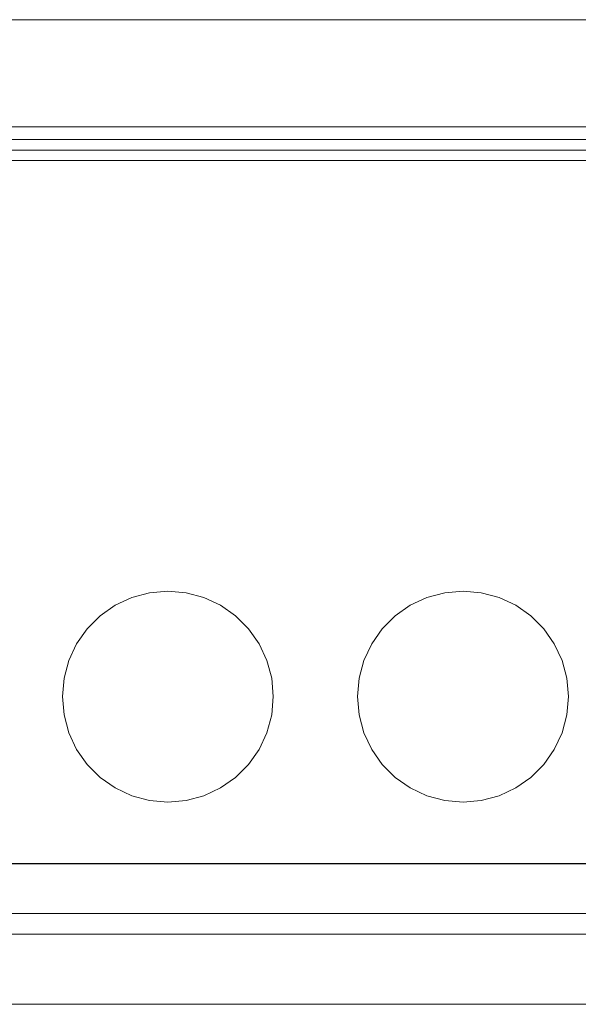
# Model space of a CAD drawing. Extents: x 5066 to 9756, y -2696 to -1109.
# Tile 209 of 248: x 9415.335 to 9415.494, y -2569.277 to -2568.997. Entities that reach past the tile are written whole.
import ezdxf

# ---------------------------------------------------------------- set-up
doc = ezdxf.new("R2010")
doc.units = 0
doc.header["$MEASUREMENT"] = 0
for name, color, linetype, lineweight in [('EL-Quadro de distribuição', 9, 'CONTINUOUS', 18), ('IFC-Parede padrão-Contorno', 44, 'CONTINUOUS', 5), ('IFC-Parte de elemento de construção-Contorno', 253, 'CONTINUOUS', 5)]:
    doc.layers.add(name, color=color, linetype=linetype, lineweight=lineweight)

msp = doc.modelspace()

# ---------------------------------------------------------------- linework, layer by layer
at = {"layer": 'EL-Quadro de distribuição'}
for p, q in [((9414.97518, -2569.02773), (9415.61118, -2569.02773)), ((9415.61118, -2569.02773), (9414.97518, -2569.02773)), ((9414.93818, -2569.03133), (9415.64818, -2569.03133)), ((9415.61118, -2569.03133), (9414.97518, -2569.03133)), ((9414.97518, -2569.03133), (9415.61118, -2569.03133)), ((9415.61118, -2569.03133), (9414.97518, -2569.03133)), ((9414.97518, -2569.03133), (9415.61118, -2569.03133)), ((9414.97818, -2569.03133), (9415.60818, -2569.03133)), ((9415.60818, -2569.03133), (9414.97818, -2569.03133)), ((9414.98118, -2569.03133), (9415.60518, -2569.03133)), ((9415.60518, -2569.03133), (9414.98118, -2569.03133)), ((9415.60818, -2569.03433), (9414.97818, -2569.03433)), ((9414.97818, -2569.03433), (9415.60818, -2569.03433)), ((9415.36218, -2569.16375), (9415.36692, -2569.16154)), ((9415.36692, -2569.16154), (9415.36218, -2569.16375)), ((9415.36218, -2569.16375), (9415.36692, -2569.16154)), ((9415.36692, -2569.16154), (9415.36218, -2569.16375)), ((9415.36692, -2569.16154), (9415.37197, -2569.16019)), ((9415.37197, -2569.16019), (9415.36692, -2569.16154)), ((9415.36692, -2569.16154), (9415.37197, -2569.16019)), ((9415.37197, -2569.16019), (9415.36692, -2569.16154)), ((9415.37197, -2569.16019), (9415.37718, -2569.15973)), ((9415.37718, -2569.15973), (9415.37197, -2569.16019)), ((9415.37197, -2569.16019), (9415.37718, -2569.15973)), ((9415.37718, -2569.15973), (9415.37197, -2569.16019)), ((9415.37718, -2569.15973), (9415.38239, -2569.16019)), ((9415.38239, -2569.16019), (9415.37718, -2569.15973)), ((9415.37718, -2569.15973), (9415.38239, -2569.16019)), ((9415.38239, -2569.16019), (9415.37718, -2569.15973)), ((9415.38239, -2569.16019), (9415.38744, -2569.16154)), ((9415.38744, -2569.16154), (9415.38239, -2569.16019)), ((9415.38239, -2569.16019), (9415.38744, -2569.16154)), ((9415.38744, -2569.16154), (9415.38239, -2569.16019)), ((9415.38744, -2569.16154), (9415.39218, -2569.16375)), ((9415.39218, -2569.16375), (9415.38744, -2569.16154)), ((9415.38744, -2569.16154), (9415.39218, -2569.16375)), ((9415.39218, -2569.16375), (9415.38744, -2569.16154)), ((9415.44618, -2569.16375), (9415.45092, -2569.16154)), ((9415.45092, -2569.16154), (9415.44618, -2569.16375)), ((9415.44618, -2569.16375), (9415.45092, -2569.16154)), ((9415.45092, -2569.16154), (9415.44618, -2569.16375)), ((9415.45092, -2569.16154), (9415.45597, -2569.16019)), ((9415.45597, -2569.16019), (9415.45092, -2569.16154)), ((9415.45092, -2569.16154), (9415.45597, -2569.16019)), ((9415.45597, -2569.16019), (9415.45092, -2569.16154)), ((9415.45597, -2569.16019), (9415.46118, -2569.15973)), ((9415.46118, -2569.15973), (9415.45597, -2569.16019)), ((9415.45597, -2569.16019), (9415.46118, -2569.15973)), ((9415.46118, -2569.15973), (9415.45597, -2569.16019)), ((9415.46118, -2569.15973), (9415.46639, -2569.16019)), ((9415.46639, -2569.16019), (9415.46118, -2569.15973)), ((9415.46118, -2569.15973), (9415.46639, -2569.16019)), ((9415.46639, -2569.16019), (9415.46118, -2569.15973)), ((9415.46639, -2569.16019), (9415.47144, -2569.16154)), ((9415.47144, -2569.16154), (9415.46639, -2569.16019)), ((9415.46639, -2569.16019), (9415.47144, -2569.16154)), ((9415.47144, -2569.16154), (9415.46639, -2569.16019)), ((9415.47144, -2569.16154), (9415.47618, -2569.16375)), ((9415.47618, -2569.16375), (9415.47144, -2569.16154)), ((9415.47144, -2569.16154), (9415.47618, -2569.16375)), ((9415.47618, -2569.16375), (9415.47144, -2569.16154)), ((9415.3579, -2569.16675), (9415.36218, -2569.16375)), ((9415.36218, -2569.16375), (9415.3579, -2569.16675)), ((9415.3579, -2569.16675), (9415.36218, -2569.16375)), ((9415.36218, -2569.16375), (9415.3579, -2569.16675)), ((9415.39218, -2569.16375), (9415.39646, -2569.16675)), ((9415.39646, -2569.16675), (9415.39218, -2569.16375)), ((9415.39218, -2569.16375), (9415.39646, -2569.16675)), ((9415.39646, -2569.16675), (9415.39218, -2569.16375)), ((9415.4419, -2569.16675), (9415.44618, -2569.16375)), ((9415.44618, -2569.16375), (9415.4419, -2569.16675)), ((9415.4419, -2569.16675), (9415.44618, -2569.16375)), ((9415.44618, -2569.16375), (9415.4419, -2569.16675)), ((9415.47618, -2569.16375), (9415.48046, -2569.16675)), ((9415.48046, -2569.16675), (9415.47618, -2569.16375)), ((9415.47618, -2569.16375), (9415.48046, -2569.16675)), ((9415.48046, -2569.16675), (9415.47618, -2569.16375)), ((9415.3542, -2569.17045), (9415.3579, -2569.16675)), ((9415.3579, -2569.16675), (9415.3542, -2569.17045)), ((9415.3542, -2569.17045), (9415.3579, -2569.16675)), ((9415.3579, -2569.16675), (9415.3542, -2569.17045)), ((9415.39646, -2569.16675), (9415.40016, -2569.17045)), ((9415.40016, -2569.17045), (9415.39646, -2569.16675)), ((9415.39646, -2569.16675), (9415.40016, -2569.17045)), ((9415.40016, -2569.17045), (9415.39646, -2569.16675)), ((9415.4382, -2569.17045), (9415.4419, -2569.16675)), ((9415.4419, -2569.16675), (9415.4382, -2569.17045)), ((9415.4382, -2569.17045), (9415.4419, -2569.16675)), ((9415.4419, -2569.16675), (9415.4382, -2569.17045)), ((9415.48046, -2569.16675), (9415.48416, -2569.17045)), ((9415.48416, -2569.17045), (9415.48046, -2569.16675)), ((9415.48046, -2569.16675), (9415.48416, -2569.17045)), ((9415.48416, -2569.17045), (9415.48046, -2569.16675)), ((9415.3512, -2569.17473), (9415.3542, -2569.17045)), ((9415.3542, -2569.17045), (9415.3512, -2569.17473)), ((9415.3512, -2569.17473), (9415.3542, -2569.17045)), ((9415.3542, -2569.17045), (9415.3512, -2569.17473)), ((9415.40016, -2569.17045), (9415.40316, -2569.17473)), ((9415.40316, -2569.17473), (9415.40016, -2569.17045)), ((9415.40016, -2569.17045), (9415.40316, -2569.17473)), ((9415.40316, -2569.17473), (9415.40016, -2569.17045)), ((9415.4352, -2569.17473), (9415.4382, -2569.17045)), ((9415.4382, -2569.17045), (9415.4352, -2569.17473)), ((9415.4352, -2569.17473), (9415.4382, -2569.17045)), ((9415.4382, -2569.17045), (9415.4352, -2569.17473)), ((9415.48416, -2569.17045), (9415.48716, -2569.17473)), ((9415.48716, -2569.17473), (9415.48416, -2569.17045)), ((9415.48416, -2569.17045), (9415.48716, -2569.17473)), ((9415.48716, -2569.17473), (9415.48416, -2569.17045)), ((9415.34899, -2569.17947), (9415.3512, -2569.17473)), ((9415.3512, -2569.17473), (9415.34899, -2569.17947)), ((9415.34899, -2569.17947), (9415.3512, -2569.17473)), ((9415.3512, -2569.17473), (9415.34899, -2569.17947)), ((9415.40316, -2569.17473), (9415.40537, -2569.17947)), ((9415.40537, -2569.17947), (9415.40316, -2569.17473)), ((9415.40316, -2569.17473), (9415.40537, -2569.17947)), ((9415.40537, -2569.17947), (9415.40316, -2569.17473)), ((9415.43299, -2569.17947), (9415.4352, -2569.17473)), ((9415.4352, -2569.17473), (9415.43299, -2569.17947)), ((9415.43299, -2569.17947), (9415.4352, -2569.17473)), ((9415.4352, -2569.17473), (9415.43299, -2569.17947)), ((9415.48716, -2569.17473), (9415.48937, -2569.17947)), ((9415.48937, -2569.17947), (9415.48716, -2569.17473)), ((9415.48716, -2569.17473), (9415.48937, -2569.17947)), ((9415.48937, -2569.17947), (9415.48716, -2569.17473)), ((9415.34764, -2569.18452), (9415.34899, -2569.17947)), ((9415.34899, -2569.17947), (9415.34764, -2569.18452)), ((9415.34764, -2569.18452), (9415.34899, -2569.17947)), ((9415.34899, -2569.17947), (9415.34764, -2569.18452)), ((9415.40537, -2569.17947), (9415.40672, -2569.18452)), ((9415.40672, -2569.18452), (9415.40537, -2569.17947)), ((9415.40537, -2569.17947), (9415.40672, -2569.18452)), ((9415.40672, -2569.18452), (9415.40537, -2569.17947)), ((9415.43164, -2569.18452), (9415.43299, -2569.17947)), ((9415.43299, -2569.17947), (9415.43164, -2569.18452)), ((9415.43164, -2569.18452), (9415.43299, -2569.17947)), ((9415.43299, -2569.17947), (9415.43164, -2569.18452)), ((9415.48937, -2569.17947), (9415.49072, -2569.18452)), ((9415.49072, -2569.18452), (9415.48937, -2569.17947)), ((9415.48937, -2569.17947), (9415.49072, -2569.18452)), ((9415.49072, -2569.18452), (9415.48937, -2569.17947)), ((9415.34718, -2569.18973), (9415.34764, -2569.18452)), ((9415.34764, -2569.18452), (9415.34718, -2569.18973)), ((9415.34718, -2569.18973), (9415.34764, -2569.18452)), ((9415.34764, -2569.18452), (9415.34718, -2569.18973)), ((9415.40672, -2569.18452), (9415.40718, -2569.18973)), ((9415.40718, -2569.18973), (9415.40672, -2569.18452)), ((9415.40672, -2569.18452), (9415.40718, -2569.18973)), ((9415.40718, -2569.18973), (9415.40672, -2569.18452)), ((9415.43118, -2569.18973), (9415.43164, -2569.18452)), ((9415.43164, -2569.18452), (9415.43118, -2569.18973)), ((9415.43118, -2569.18973), (9415.43164, -2569.18452)), ((9415.43164, -2569.18452), (9415.43118, -2569.18973)), ((9415.49072, -2569.18452), (9415.49118, -2569.18973)), ((9415.49118, -2569.18973), (9415.49072, -2569.18452)), ((9415.49072, -2569.18452), (9415.49118, -2569.18973)), ((9415.49118, -2569.18973), (9415.49072, -2569.18452)), ((9415.34764, -2569.19494), (9415.34718, -2569.18973)), ((9415.34718, -2569.18973), (9415.34764, -2569.19494)), ((9415.34764, -2569.19494), (9415.34718, -2569.18973)), ((9415.34718, -2569.18973), (9415.34764, -2569.19494)), ((9415.40718, -2569.18973), (9415.40672, -2569.19494)), ((9415.40672, -2569.19494), (9415.40718, -2569.18973)), ((9415.40718, -2569.18973), (9415.40672, -2569.19494)), ((9415.40672, -2569.19494), (9415.40718, -2569.18973)), ((9415.43164, -2569.19494), (9415.43118, -2569.18973)), ((9415.43118, -2569.18973), (9415.43164, -2569.19494)), ((9415.43164, -2569.19494), (9415.43118, -2569.18973)), ((9415.43118, -2569.18973), (9415.43164, -2569.19494)), ((9415.49118, -2569.18973), (9415.49072, -2569.19494)), ((9415.49072, -2569.19494), (9415.49118, -2569.18973)), ((9415.49118, -2569.18973), (9415.49072, -2569.19494)), ((9415.49072, -2569.19494), (9415.49118, -2569.18973)), ((9415.34899, -2569.19999), (9415.34764, -2569.19494)), ((9415.34764, -2569.19494), (9415.34899, -2569.19999)), ((9415.34899, -2569.19999), (9415.34764, -2569.19494)), ((9415.34764, -2569.19494), (9415.34899, -2569.19999)), ((9415.40672, -2569.19494), (9415.40537, -2569.19999)), ((9415.40537, -2569.19999), (9415.40672, -2569.19494)), ((9415.40672, -2569.19494), (9415.40537, -2569.19999)), ((9415.40537, -2569.19999), (9415.40672, -2569.19494)), ((9415.43299, -2569.19999), (9415.43164, -2569.19494)), ((9415.43164, -2569.19494), (9415.43299, -2569.19999)), ((9415.43299, -2569.19999), (9415.43164, -2569.19494)), ((9415.43164, -2569.19494), (9415.43299, -2569.19999)), ((9415.49072, -2569.19494), (9415.48937, -2569.19999)), ((9415.48937, -2569.19999), (9415.49072, -2569.19494)), ((9415.49072, -2569.19494), (9415.48937, -2569.19999)), ((9415.48937, -2569.19999), (9415.49072, -2569.19494)), ((9415.3512, -2569.20473), (9415.34899, -2569.19999)), ((9415.34899, -2569.19999), (9415.3512, -2569.20473)), ((9415.3512, -2569.20473), (9415.34899, -2569.19999)), ((9415.34899, -2569.19999), (9415.3512, -2569.20473)), ((9415.40537, -2569.19999), (9415.40316, -2569.20473)), ((9415.40316, -2569.20473), (9415.40537, -2569.19999)), ((9415.40537, -2569.19999), (9415.40316, -2569.20473)), ((9415.40316, -2569.20473), (9415.40537, -2569.19999)), ((9415.4352, -2569.20473), (9415.43299, -2569.19999)), ((9415.43299, -2569.19999), (9415.4352, -2569.20473)), ((9415.4352, -2569.20473), (9415.43299, -2569.19999)), ((9415.43299, -2569.19999), (9415.4352, -2569.20473)), ((9415.48937, -2569.19999), (9415.48716, -2569.20473)), ((9415.48716, -2569.20473), (9415.48937, -2569.19999)), ((9415.48937, -2569.19999), (9415.48716, -2569.20473)), ((9415.48716, -2569.20473), (9415.48937, -2569.19999)), ((9415.3542, -2569.20902), (9415.3512, -2569.20473)), ((9415.3512, -2569.20473), (9415.3542, -2569.20902)), ((9415.3542, -2569.20902), (9415.3512, -2569.20473)), ((9415.3512, -2569.20473), (9415.3542, -2569.20902)), ((9415.40316, -2569.20473), (9415.40016, -2569.20902)), ((9415.40016, -2569.20902), (9415.40316, -2569.20473)), ((9415.40316, -2569.20473), (9415.40016, -2569.20902)), ((9415.40016, -2569.20902), (9415.40316, -2569.20473)), ((9415.4382, -2569.20902), (9415.4352, -2569.20473)), ((9415.4352, -2569.20473), (9415.4382, -2569.20902)), ((9415.4382, -2569.20902), (9415.4352, -2569.20473)), ((9415.4352, -2569.20473), (9415.4382, -2569.20902)), ((9415.48716, -2569.20473), (9415.48416, -2569.20902)), ((9415.48416, -2569.20902), (9415.48716, -2569.20473)), ((9415.48716, -2569.20473), (9415.48416, -2569.20902)), ((9415.48416, -2569.20902), (9415.48716, -2569.20473)), ((9415.3579, -2569.21271), (9415.3542, -2569.20902)), ((9415.3542, -2569.20902), (9415.3579, -2569.21271)), ((9415.3579, -2569.21271), (9415.3542, -2569.20902)), ((9415.3542, -2569.20902), (9415.3579, -2569.21271)), ((9415.40016, -2569.20902), (9415.39646, -2569.21271)), ((9415.39646, -2569.21271), (9415.40016, -2569.20902)), ((9415.40016, -2569.20902), (9415.39646, -2569.21271)), ((9415.39646, -2569.21271), (9415.40016, -2569.20902)), ((9415.4419, -2569.21271), (9415.4382, -2569.20902)), ((9415.4382, -2569.20902), (9415.4419, -2569.21271)), ((9415.4419, -2569.21271), (9415.4382, -2569.20902)), ((9415.4382, -2569.20902), (9415.4419, -2569.21271)), ((9415.48416, -2569.20902), (9415.48046, -2569.21271)), ((9415.48046, -2569.21271), (9415.48416, -2569.20902)), ((9415.48416, -2569.20902), (9415.48046, -2569.21271)), ((9415.48046, -2569.21271), (9415.48416, -2569.20902)), ((9415.36218, -2569.21571), (9415.3579, -2569.21271)), ((9415.3579, -2569.21271), (9415.36218, -2569.21571)), ((9415.36218, -2569.21571), (9415.3579, -2569.21271)), ((9415.3579, -2569.21271), (9415.36218, -2569.21571)), ((9415.39646, -2569.21271), (9415.39218, -2569.21571)), ((9415.39218, -2569.21571), (9415.39646, -2569.21271)), ((9415.39646, -2569.21271), (9415.39218, -2569.21571)), ((9415.39218, -2569.21571), (9415.39646, -2569.21271)), ((9415.44618, -2569.21571), (9415.4419, -2569.21271)), ((9415.4419, -2569.21271), (9415.44618, -2569.21571)), ((9415.44618, -2569.21571), (9415.4419, -2569.21271)), ((9415.4419, -2569.21271), (9415.44618, -2569.21571)), ((9415.48046, -2569.21271), (9415.47618, -2569.21571)), ((9415.47618, -2569.21571), (9415.48046, -2569.21271)), ((9415.48046, -2569.21271), (9415.47618, -2569.21571)), ((9415.47618, -2569.21571), (9415.48046, -2569.21271)), ((9415.36692, -2569.21792), (9415.36218, -2569.21571)), ((9415.36218, -2569.21571), (9415.36692, -2569.21792)), ((9415.36692, -2569.21792), (9415.36218, -2569.21571)), ((9415.36218, -2569.21571), (9415.36692, -2569.21792)), ((9415.37197, -2569.21928), (9415.36692, -2569.21792)), ((9415.36692, -2569.21792), (9415.37197, -2569.21928)), ((9415.37197, -2569.21928), (9415.36692, -2569.21792)), ((9415.36692, -2569.21792), (9415.37197, -2569.21928)), ((9415.38744, -2569.21792), (9415.38239, -2569.21928)), ((9415.38239, -2569.21928), (9415.38744, -2569.21792)), ((9415.38744, -2569.21792), (9415.38239, -2569.21928)), ((9415.38239, -2569.21928), (9415.38744, -2569.21792)), ((9415.39218, -2569.21571), (9415.38744, -2569.21792)), ((9415.38744, -2569.21792), (9415.39218, -2569.21571)), ((9415.39218, -2569.21571), (9415.38744, -2569.21792)), ((9415.38744, -2569.21792), (9415.39218, -2569.21571)), ((9415.45092, -2569.21792), (9415.44618, -2569.21571)), ((9415.44618, -2569.21571), (9415.45092, -2569.21792)), ((9415.45092, -2569.21792), (9415.44618, -2569.21571)), ((9415.44618, -2569.21571), (9415.45092, -2569.21792)), ((9415.45597, -2569.21928), (9415.45092, -2569.21792)), ((9415.45092, -2569.21792), (9415.45597, -2569.21928)), ((9415.45597, -2569.21928), (9415.45092, -2569.21792)), ((9415.45092, -2569.21792), (9415.45597, -2569.21928)), ((9415.47144, -2569.21792), (9415.46639, -2569.21928)), ((9415.46639, -2569.21928), (9415.47144, -2569.21792)), ((9415.47144, -2569.21792), (9415.46639, -2569.21928)), ((9415.46639, -2569.21928), (9415.47144, -2569.21792)), ((9415.47618, -2569.21571), (9415.47144, -2569.21792)), ((9415.47144, -2569.21792), (9415.47618, -2569.21571)), ((9415.47618, -2569.21571), (9415.47144, -2569.21792)), ((9415.47144, -2569.21792), (9415.47618, -2569.21571)), ((9415.37718, -2569.21973), (9415.37197, -2569.21928)), ((9415.37197, -2569.21928), (9415.37718, -2569.21973)), ((9415.37718, -2569.21973), (9415.37197, -2569.21928)), ((9415.37197, -2569.21928), (9415.37718, -2569.21973)), ((9415.38239, -2569.21928), (9415.37718, -2569.21973)), ((9415.37718, -2569.21973), (9415.38239, -2569.21928)), ((9415.38239, -2569.21928), (9415.37718, -2569.21973)), ((9415.37718, -2569.21973), (9415.38239, -2569.21928)), ((9415.46118, -2569.21973), (9415.45597, -2569.21928)), ((9415.45597, -2569.21928), (9415.46118, -2569.21973)), ((9415.46118, -2569.21973), (9415.45597, -2569.21928)), ((9415.45597, -2569.21928), (9415.46118, -2569.21973)), ((9415.46639, -2569.21928), (9415.46118, -2569.21973)), ((9415.46118, -2569.21973), (9415.46639, -2569.21928)), ((9415.46639, -2569.21928), (9415.46118, -2569.21973)), ((9415.46118, -2569.21973), (9415.46639, -2569.21928)), ((9415.64818, -2569.23733), (9414.93818, -2569.23733)), ((9415.64518, -2569.23733), (9414.94118, -2569.23733)), ((9414.94118, -2569.23733), (9415.64518, -2569.23733)), ((9414.97518, -2569.23733), (9415.61118, -2569.23733)), ((9415.61118, -2569.23733), (9414.97518, -2569.23733)), ((9414.97518, -2569.23733), (9415.61118, -2569.23733)), ((9415.61118, -2569.23733), (9414.97518, -2569.23733)), ((9415.60518, -2569.23733), (9414.98118, -2569.23733)), ((9414.98118, -2569.23733), (9415.60518, -2569.23733)), ((9414.94118, -2569.25143), (9415.64518, -2569.25143)), ((9415.64518, -2569.25143), (9414.94118, -2569.25143)), ((9415.61118, -2569.25143), (9414.97518, -2569.25143)), ((9414.97518, -2569.25143), (9415.61118, -2569.25143)), ((9415.66818, -2569.25733), (9414.91818, -2569.25733))]:
    msp.add_line(p, q, dxfattribs=at)
at = {"layer": 'IFC-Parede padrão-Contorno', "color": 8, "lineweight": 5}
for p, q in [((9414.03554, -2569.03723), (9418.01195, -2569.03723)), ((9412.61538, -2569.23723), (9417.88644, -2569.23723))]:
    msp.add_line(p, q, dxfattribs=at)
at = {"layer": 'IFC-Parte de elemento de construção-Contorno', "color": 8, "lineweight": 5}
for p, q in [((9412.65538, -2568.99723), (9417.99542, -2568.99723)), ((9412.05542, -2569.27723), (9417.98726, -2569.27723))]:
    msp.add_line(p, q, dxfattribs=at)

doc.saveas('drawing.dxf')
